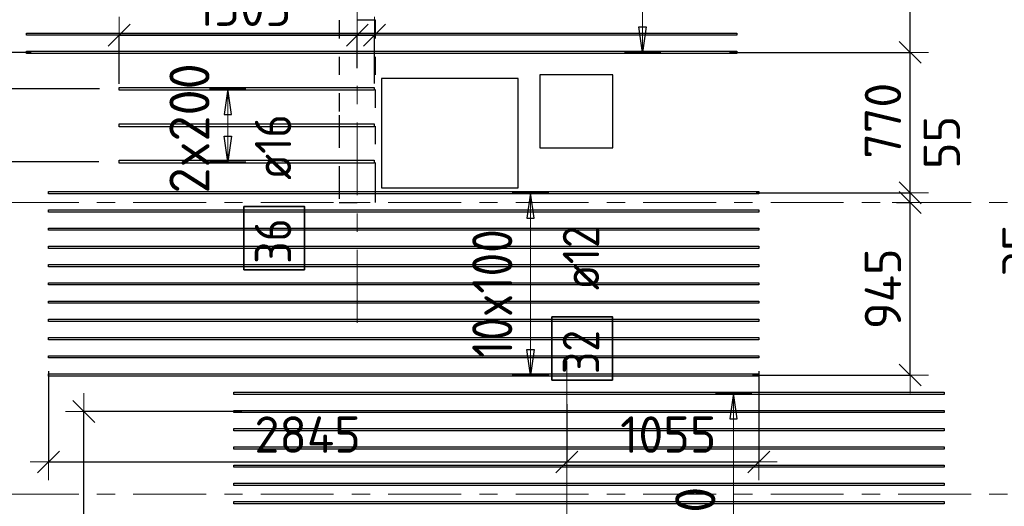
# Model space of a CAD drawing. Header units: metres. Extents: x -38 to 97, y -15 to 21.
# Tile 11 of 89: x 10.75 to 16.15, y 7.33 to 10. Entities that reach past the tile are written whole.
import ezdxf

# ---------------------------------------------------------------- set-up
doc = ezdxf.new("R2010")
doc.units = ezdxf.units.M
doc.header["$PDMODE"] = 65
for name, pattern in [('______11', [0.5, 0.4, -0.05, 0, -0.05]), ('______2', [0.0405, 0.03, -0.0105]), ('______5', [1.1, 0.8, -0.1, 0.1, -0.1])]:
    doc.linetypes.add(name, pattern=pattern)
for name, color, linetype, lineweight in [('XR$2$Осевая линия (1)', 7, '______5', 13), ('XR$4$Перекрытие (1)', 7, 'Continuous', 35), ('XR$4$Размерная линия (1)', 7, 'Continuous', 13)]:
    doc.layers.add(name, color=color, linetype=linetype, lineweight=lineweight)
doc.layers.add('XR$4$Арм.стержн.Доп. Арм верхн.зоны Х', color=7, linetype='Continuous', lineweight=35, true_color=0x8c8cff)
doc.layers.add('XR$5$Стена_ бетон несущ.', color=7, linetype='Continuous', lineweight=70, true_color=0xb4b496)
doc.styles.add('ISOCPEUR', font='txt')
doc.dimstyles.new('DIMSTYLE_3', dxfattribs={"dimtxt": 0.2, "dimasz": 0.2, "dimexe": 0, "dimexo": 0, "dimgap": 0.1, "dimtad": 2, "dimdec": 0, "dimlfac": 1000, "dimrnd": 5, "dimzin": 12, "dimdsep": 46, "dimtxsty": 'ISOCPEUR', "dimblk1": 'ALL_ML_STRICH', "dimblk2": 'ALL_ML_STRICH', "dimsah": 1, "dimcen": 0, "dimclrd": 7, "dimclre": 256, "dimclrt": 7, "dimadec": 0, "dimazin": 0, "dimtfac": 1, "dimtdec": 0, "dimtix": 1, "dimtmove": 2, "dimatfit": 3, "dimfxl": 0, "dimtzin": 0, "dimlwd": 0, "dimlwe": -3, "dimarcsym": 0})
doc.dimstyles.new('DIMSTYLE_33', dxfattribs={"dimtxt": 0.2, "dimasz": 0.2, "dimexe": 0, "dimexo": 0, "dimgap": 0.1, "dimtad": 2, "dimdec": 0, "dimlfac": 1000, "dimrnd": 5, "dimzin": 12, "dimdsep": 46, "dimtxsty": 'ISOCPEUR', "dimblk1": 'ALL_ML_STRICH', "dimblk2": 'ALL_ML_STRICH', "dimsah": 1, "dimcen": 0, "dimclrd": 7, "dimclre": 256, "dimclrt": 7, "dimadec": 0, "dimazin": 0, "dimtfac": 1, "dimtdec": 0, "dimtix": 1, "dimtmove": 2, "dimatfit": 3, "dimfxl": 0, "dimtvp": 1.2, "dimtzin": 0, "dimlwd": 0, "dimlwe": -3, "dimarcsym": 0})
doc.dimstyles.new('DIMSTYLE_34', dxfattribs={"dimtxt": 0.2, "dimasz": 0.2, "dimexe": 0, "dimexo": 0, "dimgap": 0.1, "dimtad": 0, "dimdec": 0, "dimlfac": 1000, "dimrnd": 5, "dimzin": 12, "dimdsep": 46, "dimtxsty": 'ISOCPEUR', "dimblk1": 'ALL_ML_STRICH', "dimblk2": 'ALL_ML_STRICH', "dimsah": 1, "dimcen": 0, "dimclrd": 7, "dimclre": 256, "dimclrt": 7, "dimadec": 0, "dimazin": 0, "dimtfac": 1, "dimtdec": 0, "dimtix": 1, "dimtmove": 2, "dimatfit": 3, "dimfxl": 0, "dimtvp": 1.2, "dimtzin": 0, "dimlwd": 0, "dimlwe": -3, "dimarcsym": 0})

# ---------------------------------------------------------------- blocks, each defined once
blk = doc.blocks.new('ALL_ML_STRICH')
at = {"color": 0, "linetype": 'ByBlock', "lineweight": -2}
for p, q in [((-0.3, -0.3), (0.3, 0.3)), ((0, -0.5), (0, 0.5)), ((-1, 0), (0.5, 0))]:
    blk.add_line(p, q, dxfattribs=at)
blk = doc.blocks.new('*D556')
at = {"layer": 'DEFPOINTS', "color": 7, "linetype": 'Continuous', "lineweight": 13, "transparency": 33554687}
for p in [(11.9854, 7.8541), (11.098, 5.4541), (12.0028, 5.4541)]:
    blk.add_point(p, dxfattribs=at)
at = {"layer": 'XR$4$Размерная линия (1)', "color": 9, "linetype": 'Continuous', "lineweight": -2, "true_color": 0xc7c7c7, "transparency": 33554687}
for p, q in [((11.9654, 7.8541), (11.098, 7.8541)), ((11.9828, 5.4541), (11.098, 5.4541))]:
    blk.add_line(p, q, dxfattribs=at)
at = {"layer": 'XR$4$Размерная линия (1)', "color": 7, "linetype": 'Continuous', "lineweight": -2, "transparency": 33554687}
blk.add_line((11.098, 5.4541), (11.098, 7.8541), dxfattribs=at)
at = {"layer": 'XR$4$Размерная линия (1)', "color": 7, "linetype": 'Continuous', "lineweight": 13, "transparency": 33554687, "xscale": 0.2, "yscale": 0.2, "zscale": 0.2}
for p, rotation in [((11.098, 7.8541), 90), ((11.098, 5.4541), 270)]:
    blk.add_blockref('ALL_ML_STRICH', p, dxfattribs=dict(at, rotation=rotation))
at = {"layer": 'XR$4$Размерная линия (1)', "color": 7, "linetype": 'Continuous', "lineweight": 13, "transparency": 33554687, "insert": (10.948, 6.6541), "char_height": 0.2, "width": 0.8, "attachment_point": 5, "rotation": 90, "style": 'ISOCPEUR'}
blk.add_mtext('\\A1;{2400}', dxfattribs=at)
blk = doc.blocks.new('*D557')
at = {"layer": 'DEFPOINTS', "color": 7, "linetype": 'Continuous', "lineweight": 13, "transparency": 33554687}
for p in [(11.2049, 9.6241), (10.4911, 9.2241), (11.2004, 9.2241)]:
    blk.add_point(p, dxfattribs=at)
at = {"layer": 'XR$4$Размерная линия (1)', "color": 9, "linetype": 'Continuous', "lineweight": -2, "true_color": 0xc7c7c7, "transparency": 33554687}
for p, q in [((11.1849, 9.6241), (10.4911, 9.6241)), ((11.1804, 9.2241), (10.4911, 9.2241))]:
    blk.add_line(p, q, dxfattribs=at)
at = {"layer": 'XR$4$Размерная линия (1)', "color": 7, "linetype": 'Continuous', "lineweight": -2, "transparency": 33554687}
blk.add_line((10.4911, 9.2241), (10.4911, 9.6241), dxfattribs=at)
at = {"layer": 'XR$4$Размерная линия (1)', "color": 7, "linetype": 'Continuous', "lineweight": 13, "transparency": 33554687, "xscale": 0.2, "yscale": 0.2, "zscale": 0.2}
for p, rotation in [((10.4911, 9.6241), 90), ((10.4911, 9.2241), 270)]:
    blk.add_blockref('ALL_ML_STRICH', p, dxfattribs=dict(at, rotation=rotation))
at = {"layer": 'XR$4$Размерная линия (1)', "color": 7, "linetype": 'Continuous', "lineweight": 13, "transparency": 33554687, "insert": (10.3387, 8.8985), "char_height": 0.2, "width": 0.6, "attachment_point": 5, "rotation": 90, "style": 'ISOCPEUR'}
blk.add_mtext('\\A1;{400}', dxfattribs=at)
blk = doc.blocks.new('*D558')
at = {"layer": 'DEFPOINTS', "color": 7, "linetype": 'Continuous', "lineweight": 13, "transparency": 33554687}
for p in [(10.8297, 9.8241), (10.4911, 9.6241), (11.2049, 9.6241)]:
    blk.add_point(p, dxfattribs=at)
at = {"layer": 'XR$4$Размерная линия (1)', "color": 9, "linetype": 'Continuous', "lineweight": -2, "true_color": 0xc7c7c7, "transparency": 33554687}
for p, q in [((10.8097, 9.8241), (10.4911, 9.8241)), ((11.1849, 9.6241), (10.4911, 9.6241))]:
    blk.add_line(p, q, dxfattribs=at)
at = {"layer": 'XR$4$Размерная линия (1)', "color": 7, "linetype": 'Continuous', "lineweight": -2, "transparency": 33554687}
blk.add_line((10.4911, 9.6241), (10.4911, 9.8241), dxfattribs=at)
at = {"layer": 'XR$4$Размерная линия (1)', "color": 7, "linetype": 'Continuous', "lineweight": 13, "transparency": 33554687, "xscale": 0.2, "yscale": 0.2, "zscale": 0.2}
for p, rotation in [((10.4911, 9.8241), 90), ((10.4911, 9.6241), 270)]:
    blk.add_blockref('ALL_ML_STRICH', p, dxfattribs=dict(at, rotation=rotation))
at = {"layer": 'XR$4$Размерная линия (1)', "color": 7, "linetype": 'Continuous', "lineweight": 13, "transparency": 33554687, "insert": (10.3349, 10.2144), "char_height": 0.2, "width": 0.6, "attachment_point": 5, "rotation": 90, "style": 'ISOCPEUR'}
blk.add_mtext('\\A1;{200}', dxfattribs=at)
blk = doc.blocks.new('*D608')
at = {"layer": 'DEFPOINTS', "color": 7, "linetype": 'Continuous', "lineweight": 13, "transparency": 33554687}
for p in [(11.2926, 9.9189), (12.6, 9.7175), (11.2926, 9.6321)]:
    blk.add_point(p, dxfattribs=at)
at = {"layer": 'XR$4$Размерная линия (1)', "color": 9, "linetype": 'Continuous', "lineweight": -2, "true_color": 0xc7c7c7, "transparency": 33554687}
for p, q in [((11.2926, 9.6521), (11.2926, 9.9189)), ((12.6, 9.7375), (12.6, 9.9189))]:
    blk.add_line(p, q, dxfattribs=at)
at = {"layer": 'XR$4$Размерная линия (1)', "color": 7, "linetype": 'Continuous', "lineweight": -2, "transparency": 33554687}
blk.add_line((11.2926, 9.9189), (12.6, 9.9189), dxfattribs=at)
at = {"layer": 'XR$4$Размерная линия (1)', "color": 7, "linetype": 'Continuous', "lineweight": 13, "transparency": 33554687, "xscale": 0.2, "yscale": 0.2, "zscale": 0.2, "rotation": 180}
blk.add_blockref('ALL_ML_STRICH', (11.2926, 9.9189), dxfattribs=at)
at = {"layer": 'XR$4$Размерная линия (1)', "color": 7, "linetype": 'Continuous', "lineweight": 13, "transparency": 33554687, "xscale": 0.2, "yscale": 0.2, "zscale": 0.2}
blk.add_blockref('ALL_ML_STRICH', (12.6, 9.9189), dxfattribs=at)
at = {"layer": 'XR$4$Размерная линия (1)', "color": 7, "linetype": 'Continuous', "lineweight": 13, "transparency": 33554687, "insert": (11.9763, 10.0689), "char_height": 0.2, "width": 0.8, "attachment_point": 5, "style": 'ISOCPEUR'}
blk.add_mtext('\\A1;{1305}', dxfattribs=at)
blk = doc.blocks.new('*D609')
at = {"layer": 'DEFPOINTS', "color": 7, "linetype": 'Continuous', "lineweight": 13, "transparency": 33554687}
for p in [(12.6, 9.9189), (12.6, 9.7175), (12.6944, 9.6331)]:
    blk.add_point(p, dxfattribs=at)
at = {"layer": 'XR$4$Размерная линия (1)', "color": 9, "linetype": 'Continuous', "lineweight": -2, "true_color": 0xc7c7c7, "transparency": 33554687}
for p, q in [((12.6, 9.7375), (12.6, 9.9189)), ((12.6944, 9.6531), (12.6944, 9.9189))]:
    blk.add_line(p, q, dxfattribs=at)
at = {"layer": 'XR$4$Размерная линия (1)', "color": 7, "linetype": 'Continuous', "lineweight": -2, "transparency": 33554687}
blk.add_line((12.6, 9.9189), (12.6944, 9.9189), dxfattribs=at)
at = {"layer": 'XR$4$Размерная линия (1)', "color": 7, "linetype": 'Continuous', "lineweight": 13, "transparency": 33554687, "xscale": 0.2, "yscale": 0.2, "zscale": 0.2}
blk.add_blockref('ALL_ML_STRICH', (12.6944, 9.9189), dxfattribs=at)
at = {"layer": 'XR$4$Размерная линия (1)', "color": 7, "linetype": 'Continuous', "lineweight": 13, "transparency": 33554687, "xscale": 0.2, "yscale": 0.2, "zscale": 0.2, "rotation": 180}
blk.add_blockref('ALL_ML_STRICH', (12.6, 9.9189), dxfattribs=at)
at = {"layer": 'XR$4$Размерная линия (1)', "color": 7, "linetype": 'Continuous', "lineweight": 13, "transparency": 33554687, "insert": (12.3857, 10.3221), "char_height": 0.2, "width": 0.4, "attachment_point": 5, "style": 'ISOCPEUR'}
blk.add_mtext('\\A1;{95}', dxfattribs=at)
blk = doc.blocks.new('*D610')
at = {"layer": 'DEFPOINTS', "color": 7, "linetype": 'Continuous', "lineweight": 13, "transparency": 33554687}
for p in [(15.5407, 9), (14.7505, 8.0541), (15.6359, 8.0541)]:
    blk.add_point(p, dxfattribs=at)
at = {"layer": 'XR$4$Размерная линия (1)', "color": 9, "linetype": 'Continuous', "lineweight": -2, "true_color": 0xc7c7c7, "transparency": 33554687}
for p, q in [((15.5607, 9), (15.6359, 9)), ((14.7705, 8.0541), (15.6359, 8.0541))]:
    blk.add_line(p, q, dxfattribs=at)
at = {"layer": 'XR$4$Размерная линия (1)', "color": 7, "linetype": 'Continuous', "lineweight": -2, "transparency": 33554687}
blk.add_line((15.6359, 8.0541), (15.6359, 9), dxfattribs=at)
at = {"layer": 'XR$4$Размерная линия (1)', "color": 7, "linetype": 'Continuous', "lineweight": 13, "transparency": 33554687, "xscale": 0.2, "yscale": 0.2, "zscale": 0.2}
for p, rotation in [((15.6359, 9), 90), ((15.6359, 8.0541), 270)]:
    blk.add_blockref('ALL_ML_STRICH', p, dxfattribs=dict(at, rotation=rotation))
at = {"layer": 'XR$4$Размерная линия (1)', "color": 7, "linetype": 'Continuous', "lineweight": 13, "transparency": 33554687, "insert": (15.4859, 8.527), "char_height": 0.2, "width": 0.6, "attachment_point": 5, "rotation": 90, "style": 'ISOCPEUR'}
blk.add_mtext('\\A1;{945}', dxfattribs=at)
blk = doc.blocks.new('*D611')
at = {"layer": 'DEFPOINTS', "color": 7, "linetype": 'Continuous', "lineweight": 13, "transparency": 33554687}
for p in [(14.7694, 9.0541), (15.5407, 9), (15.6359, 9)]:
    blk.add_point(p, dxfattribs=at)
at = {"layer": 'XR$4$Размерная линия (1)', "color": 9, "linetype": 'Continuous', "lineweight": -2, "true_color": 0xc7c7c7, "transparency": 33554687}
for p, q in [((14.7894, 9.0541), (15.6359, 9.0541)), ((15.5607, 9), (15.6359, 9))]:
    blk.add_line(p, q, dxfattribs=at)
at = {"layer": 'XR$4$Размерная линия (1)', "color": 7, "linetype": 'Continuous', "lineweight": -2, "transparency": 33554687}
blk.add_line((15.6359, 9), (15.6359, 9.0541), dxfattribs=at)
at = {"layer": 'XR$4$Размерная линия (1)', "color": 7, "linetype": 'Continuous', "lineweight": 13, "transparency": 33554687, "xscale": 0.2, "yscale": 0.2, "zscale": 0.2}
for p, rotation in [((15.6359, 9), 270), ((15.6359, 9.0541), 90)]:
    blk.add_blockref('ALL_ML_STRICH', p, dxfattribs=dict(at, rotation=rotation))
at = {"layer": 'XR$4$Размерная линия (1)', "color": 7, "linetype": 'Continuous', "lineweight": 13, "transparency": 33554687, "insert": (15.8089, 9.3302), "char_height": 0.2, "width": 0.4, "attachment_point": 5, "rotation": 90, "style": 'ISOCPEUR'}
blk.add_mtext('\\A1;{55}', dxfattribs=at)
blk = doc.blocks.new('*D612')
at = {"layer": 'DEFPOINTS', "color": 7, "linetype": 'Continuous', "lineweight": 13, "transparency": 33554687}
for p in [(14.6233, 9.8241), (14.7694, 9.0541), (15.6359, 9.0541)]:
    blk.add_point(p, dxfattribs=at)
at = {"layer": 'XR$4$Размерная линия (1)', "color": 9, "linetype": 'Continuous', "lineweight": -2, "true_color": 0xc7c7c7, "transparency": 33554687}
for p, q in [((14.6433, 9.8241), (15.6359, 9.8241)), ((14.7894, 9.0541), (15.6359, 9.0541))]:
    blk.add_line(p, q, dxfattribs=at)
at = {"layer": 'XR$4$Размерная линия (1)', "color": 7, "linetype": 'Continuous', "lineweight": -2, "transparency": 33554687}
blk.add_line((15.6359, 9.0541), (15.6359, 9.8241), dxfattribs=at)
at = {"layer": 'XR$4$Размерная линия (1)', "color": 7, "linetype": 'Continuous', "lineweight": 13, "transparency": 33554687, "xscale": 0.2, "yscale": 0.2, "zscale": 0.2}
for p, rotation in [((15.6359, 9.8241), 90), ((15.6359, 9.0541), 270)]:
    blk.add_blockref('ALL_ML_STRICH', p, dxfattribs=dict(at, rotation=rotation))
at = {"layer": 'XR$4$Размерная линия (1)', "color": 7, "linetype": 'Continuous', "lineweight": 13, "transparency": 33554687, "insert": (15.4859, 9.4491), "char_height": 0.2, "width": 0.6, "attachment_point": 5, "rotation": 90, "style": 'ISOCPEUR'}
blk.add_mtext('\\A1;{770}', dxfattribs=at)
blk = doc.blocks.new('*D613')
at = {"layer": 'DEFPOINTS', "color": 7, "linetype": 'Continuous', "lineweight": 13, "transparency": 33554687}
for p in [(13.8097, 11.4241), (14.6233, 9.8241), (15.6359, 9.8241)]:
    blk.add_point(p, dxfattribs=at)
at = {"layer": 'XR$4$Размерная линия (1)', "color": 9, "linetype": 'Continuous', "lineweight": -2, "true_color": 0xc7c7c7, "transparency": 33554687}
for p, q in [((13.8297, 11.4241), (15.6359, 11.4241)), ((14.6433, 9.8241), (15.6359, 9.8241))]:
    blk.add_line(p, q, dxfattribs=at)
at = {"layer": 'XR$4$Размерная линия (1)', "color": 7, "linetype": 'Continuous', "lineweight": -2, "transparency": 33554687}
blk.add_line((15.6359, 9.8241), (15.6359, 11.4241), dxfattribs=at)
at = {"layer": 'XR$4$Размерная линия (1)', "color": 7, "linetype": 'Continuous', "lineweight": 13, "transparency": 33554687, "xscale": 0.2, "yscale": 0.2, "zscale": 0.2}
for p, rotation in [((15.6359, 11.4241), 90), ((15.6359, 9.8241), 270)]:
    blk.add_blockref('ALL_ML_STRICH', p, dxfattribs=dict(at, rotation=rotation))
at = {"layer": 'XR$4$Размерная линия (1)', "color": 7, "linetype": 'Continuous', "lineweight": 13, "transparency": 33554687, "insert": (15.4859, 10.6541), "char_height": 0.2, "width": 0.8, "attachment_point": 5, "rotation": 90, "style": 'ISOCPEUR'}
blk.add_mtext('\\A1;{1600}', dxfattribs=at)
blk = doc.blocks.new('*D617')
at = {"layer": 'DEFPOINTS', "color": 7, "linetype": 'Continuous', "lineweight": 13, "transparency": 33554687}
for p in [(10.9043, 8.0962), (13.75, 7.9141), (10.9043, 7.5774)]:
    blk.add_point(p, dxfattribs=at)
at = {"layer": 'XR$4$Размерная линия (1)', "color": 9, "linetype": 'Continuous', "lineweight": -2, "true_color": 0xc7c7c7, "transparency": 33554687}
for p, q in [((10.9043, 8.0762), (10.9043, 7.5774)), ((13.75, 7.8941), (13.75, 7.5774))]:
    blk.add_line(p, q, dxfattribs=at)
at = {"layer": 'XR$4$Размерная линия (1)', "color": 7, "linetype": 'Continuous', "lineweight": -2, "transparency": 33554687}
blk.add_line((10.9043, 7.5774), (13.75, 7.5774), dxfattribs=at)
at = {"layer": 'XR$4$Размерная линия (1)', "color": 7, "linetype": 'Continuous', "lineweight": 13, "transparency": 33554687, "xscale": 0.2, "yscale": 0.2, "zscale": 0.2, "rotation": 180}
blk.add_blockref('ALL_ML_STRICH', (10.9043, 7.5774), dxfattribs=at)
at = {"layer": 'XR$4$Размерная линия (1)', "color": 7, "linetype": 'Continuous', "lineweight": 13, "transparency": 33554687, "xscale": 0.2, "yscale": 0.2, "zscale": 0.2}
blk.add_blockref('ALL_ML_STRICH', (13.75, 7.5774), dxfattribs=at)
at = {"layer": 'XR$4$Размерная линия (1)', "color": 7, "linetype": 'Continuous', "lineweight": 13, "transparency": 33554687, "insert": (12.3271, 7.7274), "char_height": 0.2, "width": 0.8, "attachment_point": 5, "style": 'ISOCPEUR'}
blk.add_mtext('\\A1;{2845}', dxfattribs=at)
blk = doc.blocks.new('*D618')
at = {"layer": 'DEFPOINTS', "color": 7, "linetype": 'Continuous', "lineweight": 13, "transparency": 33554687}
for p in [(14.8043, 8.0962), (13.75, 7.9141), (13.75, 7.5774)]:
    blk.add_point(p, dxfattribs=at)
at = {"layer": 'XR$4$Размерная линия (1)', "color": 9, "linetype": 'Continuous', "lineweight": -2, "true_color": 0xc7c7c7, "transparency": 33554687}
for p, q in [((14.8043, 8.0762), (14.8043, 7.5774)), ((13.75, 7.8941), (13.75, 7.5774))]:
    blk.add_line(p, q, dxfattribs=at)
at = {"layer": 'XR$4$Размерная линия (1)', "color": 7, "linetype": 'Continuous', "lineweight": -2, "transparency": 33554687}
blk.add_line((13.75, 7.5774), (14.8043, 7.5774), dxfattribs=at)
at = {"layer": 'XR$4$Размерная линия (1)', "color": 7, "linetype": 'Continuous', "lineweight": 13, "transparency": 33554687, "xscale": 0.2, "yscale": 0.2, "zscale": 0.2, "rotation": 180}
blk.add_blockref('ALL_ML_STRICH', (13.75, 7.5774), dxfattribs=at)
at = {"layer": 'XR$4$Размерная линия (1)', "color": 7, "linetype": 'Continuous', "lineweight": 13, "transparency": 33554687, "xscale": 0.2, "yscale": 0.2, "zscale": 0.2}
blk.add_blockref('ALL_ML_STRICH', (14.8043, 7.5774), dxfattribs=at)
at = {"layer": 'XR$4$Размерная линия (1)', "color": 7, "linetype": 'Continuous', "lineweight": 13, "transparency": 33554687, "insert": (14.3071, 7.7274), "char_height": 0.2, "width": 0.8, "attachment_point": 5, "style": 'ISOCPEUR'}
blk.add_mtext('\\A1;{1055}', dxfattribs=at)
blk = doc.blocks.new('*D623')
at = {"layer": 'DEFPOINTS', "color": 7, "linetype": 'Continuous', "lineweight": 13, "transparency": 33554687}
for p in [(16.7521, 9), (16.7454, 8.9671), (17.0152, 8.9671)]:
    blk.add_point(p, dxfattribs=at)
at = {"layer": 'XR$4$Размерная линия (1)', "color": 9, "linetype": 'Continuous', "lineweight": -2, "true_color": 0xc7c7c7, "transparency": 33554687}
for p, q in [((16.7454, 9), (16.7454, 9)), ((16.9952, 8.9671), (16.7454, 8.9671))]:
    blk.add_line(p, q, dxfattribs=at)
at = {"layer": 'XR$4$Размерная линия (1)', "color": 7, "linetype": 'Continuous', "lineweight": -2, "transparency": 33554687}
blk.add_line((16.7454, 8.9671), (16.7454, 9), dxfattribs=at)
at = {"layer": 'XR$4$Размерная линия (1)', "color": 7, "linetype": 'Continuous', "lineweight": 13, "transparency": 33554687, "xscale": 0.2, "yscale": 0.2, "zscale": 0.2}
for p, rotation in [((16.7454, 8.9671), 270), ((16.7454, 9), 90)]:
    blk.add_blockref('ALL_ML_STRICH', p, dxfattribs=dict(at, rotation=rotation))
at = {"layer": 'XR$4$Размерная линия (1)', "color": 7, "linetype": 'Continuous', "lineweight": 13, "transparency": 33554687, "insert": (16.2413, 8.7373), "char_height": 0.2, "width": 0.4, "attachment_point": 5, "rotation": 90, "style": 'ISOCPEUR'}
blk.add_mtext('\\A1;{35}', dxfattribs=at)

msp = doc.modelspace()

# ---------------------------------------------------------------- linework, layer by layer
at = {"layer": 'XR$2$Осевая линия (1)', "color": 253, "linetype": '______11', "lineweight": 13, "true_color": 0xa0a0a0, "transparency": 33554687}
for p, q in [((12.6, 8.34), (12.6, 19.78)), ((-2.63, 9), (62.6, 9)), ((13.75, -3.39), (13.75, 8.13)), ((-2.63, 7.4), (62.6, 7.4))]:
    msp.add_line(p, q, dxfattribs=at)
at = {"layer": 'XR$4$Арм.стержн.Доп. Арм верхн.зоны Х', "color": 7, "linetype": 'Continuous', "lineweight": 13, "transparency": 33554687}
for p, q in [((14.1662, 9.8241), (14.1662, 11.4241)), ((14.1662, 9.8241), (14.1662, 9.8241)), ((11.8883, 9.6241), (11.8883, 9.6241)), ((11.8883, 9.2241), (11.8883, 9.6241)), ((11.8883, 9.2241), (11.8883, 9.2241)), ((13.551, 9.0541), (13.551, 9.0541)), ((13.551, 8.0541), (13.551, 9.0541)), ((13.551, 8.0541), (13.551, 8.0541)), ((14.6657, 7.9541), (14.6657, 7.9541)), ((14.6657, 5.4541), (14.6657, 7.9541))]:
    msp.add_line(p, q, dxfattribs=at)
at = {"layer": 'XR$4$Арм.стержн.Доп. Арм верхн.зоны Х', "color": 7, "linetype": 'Continuous', "lineweight": 25, "transparency": 33554687}
for p, q in [((14.1662, 9.8241), (14.1462, 9.9641)), ((14.1462, 9.9641), (14.1862, 9.9641)), ((14.1862, 9.9641), (14.1662, 9.8241)), ((11.8883, 9.6241), (11.8683, 9.4841)), ((11.9083, 9.4841), (11.8883, 9.6241)), ((11.8683, 9.4841), (11.9083, 9.4841)), ((11.8883, 9.2241), (11.8683, 9.3641)), ((11.8683, 9.3641), (11.9083, 9.3641)), ((11.9083, 9.3641), (11.8883, 9.2241)), ((13.551, 9.0541), (13.531, 8.9141)), ((13.571, 8.9141), (13.551, 9.0541)), ((13.531, 8.9141), (13.571, 8.9141)), ((13.551, 8.0541), (13.531, 8.1941)), ((13.531, 8.1941), (13.571, 8.1941)), ((13.571, 8.1941), (13.551, 8.0541)), ((14.6657, 7.9541), (14.6457, 7.8141)), ((14.6857, 7.8141), (14.6657, 7.9541)), ((14.6457, 7.8141), (14.6857, 7.8141))]:
    msp.add_line(p, q, dxfattribs=at)
at = {"layer": 'XR$4$Арм.стержн.Доп. Арм верхн.зоны Х', "color": 253, "linetype": 'Continuous', "lineweight": -3, "true_color": 0xa0a0a0, "transparency": 33554687}
for p, q in [((14.1662, 9.8241), (14.0662, 9.8241)), ((14.1662, 9.8241), (14.2662, 9.8241)), ((11.8883, 9.6241), (11.7883, 9.6241)), ((11.8883, 9.6241), (11.9883, 9.6241)), ((11.8883, 9.2241), (11.7883, 9.2241)), ((11.8883, 9.2241), (11.9883, 9.2241)), ((13.551, 9.0541), (13.451, 9.0541)), ((13.551, 9.0541), (13.651, 9.0541)), ((13.551, 8.0541), (13.451, 8.0541)), ((13.551, 8.0541), (13.651, 8.0541)), ((14.6657, 7.9541), (14.5657, 7.9541)), ((14.6657, 7.9541), (14.7657, 7.9541))]:
    msp.add_line(p, q, dxfattribs=at)
at = {"layer": 'XR$4$Арм.стержн.Доп. Арм верхн.зоны Х', "color": 34, "linetype": 'Continuous', "lineweight": 25, "transparency": 33554687}
for points in [[(10.7838, 9.9301), (14.6838, 9.9301), (14.6838, 9.9181), (10.7838, 9.9181), (10.7838, 9.9301)], [(10.7838, 9.8301), (14.6838, 9.8301), (14.6838, 9.8181), (10.7838, 9.8181), (10.7838, 9.8301)], [(14.8043, 9.0481), (10.9043, 9.0481), (10.9043, 9.0601), (14.8043, 9.0601), (14.8043, 9.0481)], [(14.8043, 8.9481), (10.9043, 8.9481), (10.9043, 8.9601), (14.8043, 8.9601), (14.8043, 8.9481)], [(14.8043, 8.8481), (10.9043, 8.8481), (10.9043, 8.8601), (14.8043, 8.8601), (14.8043, 8.8481)], [(14.8043, 8.7481), (10.9043, 8.7481), (10.9043, 8.7601), (14.8043, 8.7601), (14.8043, 8.7481)], [(14.8043, 8.6481), (10.9043, 8.6481), (10.9043, 8.6601), (14.8043, 8.6601), (14.8043, 8.6481)], [(14.8043, 8.5481), (10.9043, 8.5481), (10.9043, 8.5601), (14.8043, 8.5601), (14.8043, 8.5481)], [(14.8043, 8.4481), (10.9043, 8.4481), (10.9043, 8.4601), (14.8043, 8.4601), (14.8043, 8.4481)], [(14.8043, 8.3481), (10.9043, 8.3481), (10.9043, 8.3601), (14.8043, 8.3601), (14.8043, 8.3481)], [(14.8043, 8.2481), (10.9043, 8.2481), (10.9043, 8.2601), (14.8043, 8.2601), (14.8043, 8.2481)], [(14.8043, 8.1481), (10.9043, 8.1481), (10.9043, 8.1601), (14.8043, 8.1601), (14.8043, 8.1481)], [(14.8043, 8.0481), (10.9043, 8.0481), (10.9043, 8.0601), (14.8043, 8.0601), (14.8043, 8.0481)], [(15.8214, 7.9481), (11.9214, 7.9481), (11.9214, 7.9601), (15.8214, 7.9601), (15.8214, 7.9481)], [(15.8214, 7.8481), (11.9214, 7.8481), (11.9214, 7.8601), (15.8214, 7.8601), (15.8214, 7.8481)], [(15.8214, 7.7481), (11.9214, 7.7481), (11.9214, 7.7601), (15.8214, 7.7601), (15.8214, 7.7481)], [(15.8214, 7.6481), (11.9214, 7.6481), (11.9214, 7.6601), (15.8214, 7.6601), (15.8214, 7.6481)], [(15.8214, 7.5481), (11.9214, 7.5481), (11.9214, 7.5601), (15.8214, 7.5601), (15.8214, 7.5481)], [(15.8214, 7.4481), (11.9214, 7.4481), (11.9214, 7.4601), (15.8214, 7.4601), (15.8214, 7.4481)], [(15.8214, 7.3481), (11.9214, 7.3481), (11.9214, 7.3601), (15.8214, 7.3601), (15.8214, 7.3481)]]:
    msp.add_lwpolyline(points, dxfattribs=at)
at = {"layer": 'XR$4$Арм.стержн.Доп. Арм верхн.зоны Х', "color": 7, "linetype": 'Continuous', "lineweight": 25, "transparency": 33554687}
for points in [[(12.6926, 9.6161), (11.2926, 9.6161), (11.2926, 9.6321), (12.6926, 9.6321), (12.6926, 9.6161)], [(12.6926, 9.4161), (11.2926, 9.4161), (11.2926, 9.4321), (12.6926, 9.4321), (12.6926, 9.4161)], [(12.6926, 9.2161), (11.2926, 9.2161), (11.2926, 9.2321), (12.6926, 9.2321), (12.6926, 9.2161)]]:
    msp.add_lwpolyline(points, dxfattribs=at)
at = {"layer": 'XR$4$Арм.стержн.Доп. Арм верхн.зоны Х', "color": 7, "linetype": 'Continuous', "lineweight": 35, "transparency": 33554687}
for points in [[(12.3106, 8.6314), (12.3106, 8.9781), (11.9773, 8.9781), (11.9773, 8.6314), (12.3106, 8.6314)], [(14.0014, 8.0264), (14.0014, 8.3731), (13.6681, 8.3731), (13.6681, 8.0264), (14.0014, 8.0264)]]:
    msp.add_lwpolyline(points, dxfattribs=at)
at = {"layer": 'XR$4$Перекрытие (1)', "color": 7, "linetype": 'Continuous', "lineweight": 25, "transparency": 33554687}
for p, q in [((12.7326, 9.6802), (12.7326, 9.0802)), ((13.4826, 9.6802), (12.7326, 9.6802)), ((13.4826, 9.0802), (13.4826, 9.6802)), ((13.6026, 9.7002), (13.6026, 9.3002)), ((14.0026, 9.7002), (13.6026, 9.7002)), ((14.0026, 9.3002), (14.0026, 9.7002)), ((13.6026, 9.3002), (14.0026, 9.3002)), ((12.7326, 9.0802), (13.4826, 9.0802))]:
    msp.add_line(p, q, dxfattribs=at)
at = {"layer": 'XR$5$Стена_ бетон несущ.', "color": 253, "linetype": '______2', "lineweight": -3, "true_color": 0xa0a0a0, "transparency": 33554687}
for p, q in [((12.7, 10), (12.5, 10)), ((12.5, 10), (12.5, 9.48)), ((12.7, 9.9), (12.7, 10)), ((12.7, 9.7), (12.7, 9.9)), ((12.7, 9.12), (12.7, 9.7)), ((12.5, 9.48), (12.5, 9.4)), ((12.5, 9.4), (12.5, 9.2)), ((12.5, 9.2), (12.5, 9.12)), ((12.5, 9.12), (12.5, 9)), ((12.6997, 9.12), (12.7, 9.12)), ((12.6997, 9.08), (12.6997, 9.12)), ((12.6997, 9), (12.6997, 9.08)), ((12.5, 9), (12.6997, 9))]:
    msp.add_line(p, q, dxfattribs=at)

# ---------------------------------------------------------------- texts
at = {"layer": 'XR$4$Арм.стержн.Доп. Арм верхн.зоны Х', "color": 7, "linetype": 'Continuous', "lineweight": 13, "transparency": 33554687, "char_height": 0.22, "attachment_point": 7, "rotation": 90, "style": 'ISOCPEUR'}
for s, insert, width in [('\\W0.95;2x200', (11.7883, 9.0501), 0.873359), ('\\W0.86;10x100', (13.451, 8.1471), 0.930455), ('\\W0.95;25x100=2500', (14.5657, 5.8901), 1.753129)]:
    msp.add_mtext(s, dxfattribs=dict(at, insert=insert, width=width))
at = {"layer": 'XR$4$Арм.стержн.Доп. Арм верхн.зоны Х', "color": 7, "linetype": 'Continuous', "lineweight": 25, "transparency": 33554687, "char_height": 0.2, "attachment_point": 7, "rotation": 90, "style": 'ISOCPEUR'}
for s, insert, width in [('\\W0.89; ø16 ', (12.2373, 9.0114), 0.749105), ('\\W0.87;36', (12.2373, 8.6647), 0.367208), ('\\W0.89; ø12 ', (13.9281, 8.4064), 0.749105), ('\\W0.87;32', (13.9281, 8.0597), 0.367208)]:
    msp.add_mtext(s, dxfattribs=dict(at, insert=insert, width=width))

# ---------------------------------------------------------------- dimensions: what is measured, and where the dimension line sits
at = {"layer": 'XR$4$Размерная линия (1)', "color": 7, "linetype": 'Continuous', "lineweight": 13, "transparency": 33554687}
for base, p1, p2, dimstyle, picture, middle in [((15.6359, 11.4241), (14.6433, 9.8241), (13.8297, 11.4241), 'DIMSTYLE_3', '*D613', (15.4859, 10.6541)), ((10.4911, 9.8241), (11.1849, 9.6241), (10.8097, 9.8241), 'DIMSTYLE_33', '*D558', (10.3349, 10.2144)), ((15.6359, 9.8241), (14.7894, 9.0541), (14.6433, 9.8241), 'DIMSTYLE_3', '*D612', (15.4859, 9.4491)), ((10.4911, 9.6241), (11.1804, 9.2241), (11.1849, 9.6241), 'DIMSTYLE_33', '*D557', (10.3387, 8.8985)), ((15.6359, 9.0541), (15.5607, 9), (14.7894, 9.0541), 'DIMSTYLE_34', '*D611', (15.8089, 9.3302)), ((16.7454, 9), (16.9952, 8.9671), (16.7454, 9), 'DIMSTYLE_33', '*D623', (16.2413, 8.7373)), ((15.6359, 9), (14.7705, 8.0541), (15.5607, 9), 'DIMSTYLE_3', '*D610', (15.4859, 8.527)), ((11.098, 7.8541), (11.9828, 5.4541), (11.9654, 7.8541), 'DIMSTYLE_3', '*D556', (10.948, 6.6541))]:
    dim = msp.add_linear_dim(base=base, p1=p1, p2=p2, angle=90, dimstyle=dimstyle, override={"dimpost": '<>', "dimclrd": 7, "dimclre": 9, "dimclrt": 7, "dimlwd": 0, "dimlwe": 65533}, dxfattribs=at)
    dim.commit()
    dim.dimension.update_dxf_attribs({"geometry": picture, "text_midpoint": middle, "dimtype": 160})
for base, p1, p2, dimstyle, picture, middle in [((12.6944, 9.9189), (12.6, 9.7375), (12.6944, 9.6531), 'DIMSTYLE_33', '*D609', (12.3857, 10.3221)), ((12.6, 9.9189), (11.2926, 9.6521), (12.6, 9.7375), 'DIMSTYLE_3', '*D608', (11.9763, 10.0689)), ((13.75, 7.5774), (10.9043, 8.0762), (13.75, 7.8941), 'DIMSTYLE_3', '*D617', (12.3271, 7.7274)), ((14.8043, 7.5774), (13.75, 7.8941), (14.8043, 8.0762), 'DIMSTYLE_3', '*D618', (14.3071, 7.7274))]:
    dim = msp.add_linear_dim(base=base, p1=p1, p2=p2, dimstyle=dimstyle, override={"dimpost": '<>', "dimclrd": 7, "dimclre": 9, "dimclrt": 7, "dimlwd": 0, "dimlwe": 65533}, dxfattribs=at)
    dim.commit()
    dim.dimension.update_dxf_attribs({"geometry": picture, "text_midpoint": middle, "dimtype": 160})

doc.saveas('drawing.dxf')
